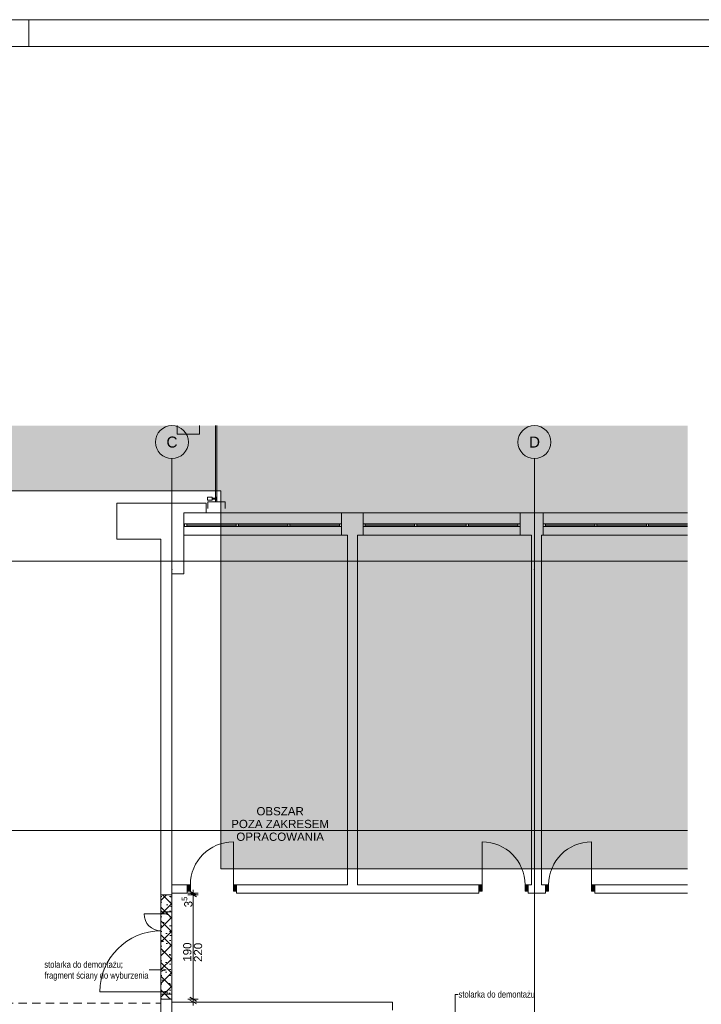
# Paper-space layout 'A-27 ROZBIÓRKI - PIĘTRO 9' of a CAD drawing. Header units: millimetres. Extents: x 0 to 540, y 0 to 297.
# Tile 3 of 6: x 178 to 302, y 118 to 297. Entities that reach past the tile are written whole.
import ezdxf
from ezdxf.xclip import XClip

# ---------------------------------------------------------------- set-up
doc = ezdxf.new("R2010")
doc.units = ezdxf.units.MM
doc.header["$MEASUREMENT"] = 0
doc.header["$XCLIPFRAME"] = 0
for name, pattern in [('ACAD_ISO03W100', [300, 120, -180]), ('DASHDOTX2', [1000, 500, -250, 0, -250]), ('Przer. długie kreski', [2.5, 1.5, -1]), ('PRZERYWANA_DU_A', [550, 350.0000000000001, -199.9999999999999])]:
    doc.linetypes.add(name, pattern=pattern)
for name, color, linetype, lineweight in [('0_Nr_pióra__2', 8, 'Continuous', 13), ('A_podkład_Nr_pióra__2', 8, 'Continuous', 13), ('A_wymiary_Nr_pióra__1', 7, 'Continuous', 20), ('A_wymiary_Nr_pióra__2', 8, 'Continuous', 13), ('A_ściany_Nr_pióra__1', 7, 'Continuous', 20), ('Drzwi Archicad_Nr_pióra__1', 7, 'Continuous', 20)]:
    doc.layers.add(name, color=color, linetype=linetype, lineweight=lineweight)
for name, color, linetype, lineweight, true_color in [('A_Arkusz_Nr_pióra__255', 7, 'Continuous', 15, 0x242424), ('A_opis_Nr_pióra__255', 7, 'Continuous', 15, 0x242424), ('A_opis_Nr_pióra__7', 7, 'Continuous', 18, 0x171717), ('A_opis_Nr_pióra__8', 7, 'Continuous', 13, 0x4c4c4c), ('A_osie_Nr_pióra__16', 7, 'Continuous', 5, 0x0f0f0f), ('A_osie_Nr_pióra__76', 7, 'Continuous', 5, 0x2d2d2d), ('A_rozbiórki_Nr_pióra__10', 7, 'Continuous', 13, 0x4b4b4b), ('A_ściany_Nr_pióra__10', 7, 'Continuous', 13, 0x4b4b4b), ('A_ściany_Nr_pióra__19', 7, 'Continuous', 5, 0x191919), ('Okna Archicada_Nr_pióra__19', 7, 'Continuous', 5, 0x191919)]:
    doc.layers.add(name, color=color, linetype=linetype, lineweight=lineweight, true_color=true_color)
for name, color, linetype in [('A_podrys', 7, 'Continuous'), ('A_rozbiórki', 7, 'Continuous'), ('Drzwi Archicad', 7, 'Continuous')]:
    doc.layers.add(name, color=color, linetype=linetype)
doc.styles.add('STYL_AUTOMATYCZNY_1', font='arial.ttf')
doc.styles.add('STYL_AUTOMATYCZNY_2', font='ARIALN.TTF')
doc.styles.add('STYL_AUTOMATYCZNY_4', font='arial.ttf')

# ---------------------------------------------------------------- blocks, each defined once
blk = doc.blocks.new('Rysunek_1_1', base_point=(-1569.240847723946, -331.6938926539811))
at = {"linetype": 'Continuous', "lineweight": 0, "true_color": 0x484848}
blk.add_hatch(color=251, dxfattribs=at).paths.add_polyline_path([(49.50051299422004, 47.38094045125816), (57.88527673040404, 47.38094045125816), (57.88527673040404, 211.1909406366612), (214.9504901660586, 211.1909406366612), (214.9504901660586, 142.3809452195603), (299.9504871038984, 142.3809452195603), (299.9504871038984, 223.089994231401), (49.50051299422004, 223.089994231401)])
at = {"layer": 'A_rozbiórki', "linetype": 'Continuous', "lineweight": 0, "true_color": 0x4b4b4b}
h = blk.add_hatch(dxfattribs=at)
h.set_pattern_fill('facing_tile_0001', color=251, style=0, pattern_type=2)
h.set_pattern_definition([(45, (-1569.240847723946, -331.6938926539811), (-1.257235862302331, 1.257235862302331), []), (135, (-1569.240847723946, -331.6938926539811), (1.257235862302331, 1.257235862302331), []), (90, (-1570.498083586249, -330.4366567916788), (-1.600200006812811, 0), [0, -1.066800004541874, 0, -1.600200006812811]), (155, (-1569.240847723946, -329.1794209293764), (0.6762737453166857, 1.450273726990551), [0, -0.7823200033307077, 0, -1.351280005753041])])
h.paths.add_polyline_path([(204.0562612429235, 118.6584389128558), (206.0512612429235, 118.6584389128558), (206.0512612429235, 137.6309414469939), (204.0562612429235, 137.6309414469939)])
at = {"layer": 'Drzwi Archicad', "linetype": 'Continuous', "lineweight": 0, "true_color": 0xfdfdfd}
for points in [[(208.8211755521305, 138.3209414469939), (209.4211755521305, 138.3209414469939), (209.4211755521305, 139.4709414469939), (208.8211755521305, 139.4709414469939)], [(217.8477155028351, 139.4709414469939), (217.2477155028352, 139.4709414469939), (217.2477155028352, 138.3209414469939), (217.8477155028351, 138.3209414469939)], [(261.925265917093, 139.4709414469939), (261.925265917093, 138.3209414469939), (262.5252659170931, 138.3209414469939), (262.5252659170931, 139.4709414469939)], [(270.9518058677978, 138.3209414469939), (270.9518058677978, 139.4709414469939), (270.3518058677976, 139.4709414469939), (270.3518058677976, 138.3209414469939)], [(274.0527279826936, 138.3209414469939), (274.6527279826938, 138.3209414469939), (274.6527279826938, 139.4709414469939), (274.0527279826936, 139.4709414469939)], [(283.0792679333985, 139.4709414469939), (282.4792679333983, 139.4709414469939), (282.4792679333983, 138.3209414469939), (283.0792679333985, 138.3209414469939)]]:
    blk.add_hatch(color=7, dxfattribs=at).paths.add_polyline_path(points)
at = {"layer": '0_Nr_pióra__2', "color": 8, "linetype": 'PRZERYWANA_DU_A', "lineweight": 13, "flags": 128}
for points in [[(299.9504862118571, 142.3809414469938), (214.9504862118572, 142.3809414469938), (214.9504862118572, 211.190941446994), (57.8852760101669, 211.190941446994), (57.8852760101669, 47.38094144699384)], [(299.9504862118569, 47.38094144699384), (299.9504862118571, 142.3809414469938)]]:
    blk.add_lwpolyline(points, dxfattribs=at)
at = {"layer": 'A_opis_Nr_pióra__255', "color": 250, "linetype": 'Continuous', "lineweight": 15, "true_color": 0x242424}
for p, q in [((202.4519128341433, 123.9637916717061), (201.9377628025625, 123.9637916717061)), ((204.0578143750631, 123.9637916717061), (202.4519128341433, 123.9637916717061)), ((204.0578143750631, 123.7137925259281), (204.0578143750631, 124.213794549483)), ((204.9908253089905, 123.9637916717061), (204.0578143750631, 124.213794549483)), ((204.9908253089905, 123.9637916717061), (204.0578143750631, 123.7137925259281)), ((257.6462142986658, 116.1132818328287), (257.6462142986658, 119.523843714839)), ((257.6462142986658, 119.523843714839), (258.1603643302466, 119.523843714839))]:
    blk.add_line(p, q, dxfattribs=at)
at = {"layer": 'A_osie_Nr_pióra__16', "color": 250, "linetype": 'DASHDOTX2', "lineweight": 5, "true_color": 0x0f0f0f}
for p, q in [((206.0562612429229, 196.8389178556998), (206.0562624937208, 217.0899998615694)), ((272.0562612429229, 196.8389178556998), (272.0562608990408, 217.0899998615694)), ((299.9504853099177, 198.3809428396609), (75.7515937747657, 198.3809428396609)), ((206.0562624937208, 196.838919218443), (206.0562624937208, 47.38094106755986)), ((272.0562608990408, 196.838919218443), (272.0562608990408, 47.38094106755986)), ((299.9504833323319, 149.3809447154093), (75.75159242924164, 149.3809447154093))]:
    blk.add_line(p, q, dxfattribs=at)
for p in [(206.0562612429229, 196.8389178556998), (206.0562612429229, 196.8389178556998), (272.0562612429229, 196.8389178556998), (272.0562612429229, 196.8389178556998)]:
    blk.add_point(p, dxfattribs=at)
at = {"layer": 'A_osie_Nr_pióra__76', "color": 250, "linetype": 'Continuous', "lineweight": 5, "true_color": 0x2d2d2d}
for centre in [(206.0562612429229, 220.0899983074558), (272.0562612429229, 220.0899983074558)]:
    blk.add_circle(centre, 3, dxfattribs=at)
at = {"layer": 'A_podkład_Nr_pióra__2', "color": 8, "linetype": 'Continuous', "lineweight": 13}
for p, q in [((213.9912237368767, 223.0899980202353), (213.9912237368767, 209.2093839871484)), ((214.2457647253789, 209.2093839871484), (214.2457647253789, 223.0899980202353)), ((212.5518439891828, 209.5178225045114), (212.5518439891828, 210.0318867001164)), ((212.5518439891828, 210.0318867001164), (213.3743467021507, 210.0318867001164)), ((213.3743467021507, 210.0318867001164), (213.3743467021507, 209.5178225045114)), ((213.3743467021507, 209.8776655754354), (213.9912237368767, 209.8776655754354)), ((214.1968494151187, 210.0318867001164), (213.9912237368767, 210.0318867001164)), ((214.1968494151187, 209.5178225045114), (214.1968494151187, 210.0318867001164)), ((213.3743467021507, 209.5178225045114), (212.5518439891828, 209.5178225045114)), ((212.5957621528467, 208.0093821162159), (212.5957621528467, 209.2093839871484)), ((215.7457633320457, 209.2093839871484), (212.5957621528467, 209.2093839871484)), ((213.9912237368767, 209.6720398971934), (213.3743467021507, 209.6720398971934)), ((213.9912237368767, 209.5178225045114), (214.1968494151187, 209.5178225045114)), ((215.7457633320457, 209.2093839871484), (215.7457633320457, 208.0093821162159))]:
    blk.add_line(p, q, dxfattribs=at)
at = {"layer": 'A_rozbiórki_Nr_pióra__10', "color": 251, "linetype": 'ACAD_ISO03W100', "lineweight": 13, "true_color": 0x4b4b4b, "flags": 128}
blk.add_lwpolyline([(204.0562612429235, 118.6584389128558), (206.0512612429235, 118.6584389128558), (206.0512612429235, 137.6309414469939), (204.0562612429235, 137.6309414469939)], close=True, dxfattribs=at)
at = {"layer": 'A_wymiary_Nr_pióra__1', "color": 7, "linetype": 'Continuous', "lineweight": 20}
for p, q in [((209.2978096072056, 138.331786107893), (210.5478090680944, 137.610095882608)), ((210.5478090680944, 137.2700958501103), (209.2978096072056, 137.9917860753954)), ((209.2978096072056, 118.9917838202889), (210.5478090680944, 118.2700973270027)), ((209.2978096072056, 118.4917855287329), (210.5478090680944, 117.7700990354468))]:
    blk.add_line(p, q, dxfattribs=at)
at = {"layer": 'A_wymiary_Nr_pióra__2', "color": 8, "linetype": 'Continuous', "lineweight": 13}
for p, q in [((209.9228112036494, 137.97094286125), (209.9228112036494, 138.5821920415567)), ((210.8603080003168, 137.97094286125), (208.9853106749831, 137.97094286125)), ((210.8603080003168, 137.6309428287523), (208.9853106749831, 137.6309428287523)), ((209.9228112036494, 137.6309428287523), (209.9228112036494, 137.97094286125)), ((209.9228112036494, 118.6309405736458), (209.9228112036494, 137.6309428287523)), ((210.8603080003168, 118.6309405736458), (208.9853106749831, 118.6309405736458)), ((209.9228112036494, 118.1309422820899), (209.9228112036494, 118.6309405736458)), ((210.8603080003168, 118.1309422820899), (208.9853106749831, 118.1309422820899)), ((209.9228112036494, 117.5196931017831), (209.9228112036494, 118.1309422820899))]:
    blk.add_line(p, q, dxfattribs=at)
at = {"layer": 'A_ściany_Nr_pióra__1', "color": 7, "linetype": 'Continuous', "lineweight": 20}
for p, q in [((236.9562621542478, 207.1909398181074), (236.9562621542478, 203.140940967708)), ((240.8562607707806, 207.1909398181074), (240.8562607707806, 203.140940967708)), ((269.4562630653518, 207.1909398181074), (269.4562630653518, 203.140940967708)), ((273.6562621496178, 207.1909398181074), (273.6562621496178, 203.140940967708)), ((208.8211773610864, 139.4709414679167), (208.3511768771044, 139.4709414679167)), ((208.8211773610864, 139.4709414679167), (208.8211773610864, 138.3209409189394)), ((208.8211773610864, 138.3209409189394), (208.8211773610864, 137.97094286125)), ((217.8477147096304, 139.4709414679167), (218.3177151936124, 139.4709414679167)), ((217.8477147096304, 139.4709414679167), (217.8477147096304, 138.3209409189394)), ((217.8477147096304, 138.3209409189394), (217.8477147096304, 137.97094286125)), ((261.9252645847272, 139.4709414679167), (261.4552641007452, 139.4709414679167)), ((261.9252645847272, 139.4709414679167), (261.9252645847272, 138.3209409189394)), ((261.9252645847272, 138.3209409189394), (261.9252645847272, 137.97094286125)), ((270.9518056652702, 139.4709414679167), (271.4218061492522, 139.4709414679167)), ((270.9518056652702, 139.4709414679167), (270.9518056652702, 138.3209409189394)), ((270.9518056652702, 138.3209409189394), (270.9518056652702, 137.97094286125)), ((274.0527273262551, 139.4709414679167), (273.5827268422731, 139.4709414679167)), ((274.0527273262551, 139.4709414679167), (274.0527273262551, 138.3209409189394)), ((274.0527273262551, 138.3209409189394), (274.0527273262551, 137.97094286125)), ((283.0792684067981, 139.4709414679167), (283.5492688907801, 139.4709414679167)), ((283.0792684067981, 139.4709414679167), (283.0792684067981, 138.3209409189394)), ((283.0792684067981, 138.3209409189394), (283.0792684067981, 137.97094286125)), ((208.8211773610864, 137.97094286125), (208.4511757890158, 137.97094286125)), ((217.8477147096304, 137.97094286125), (218.217716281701, 137.97094286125)), ((261.9252645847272, 137.97094286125), (261.5552667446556, 137.97094286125)), ((270.9518056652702, 137.97094286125), (271.3218072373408, 137.97094286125)), ((274.0527273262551, 137.97094286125), (273.6827294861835, 137.97094286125)), ((283.0792684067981, 137.97094286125), (283.4492662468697, 137.97094286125)), ((204.0562618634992, 134.5701588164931), (204.0562618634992, 134.9401566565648)), ((204.0562618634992, 134.5701588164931), (205.2062624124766, 134.5701588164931)), ((205.2062624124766, 134.5701588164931), (206.0512616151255, 134.5701588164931)), ((206.0512616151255, 134.5701588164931), (206.0512616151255, 134.9401566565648)), ((204.0562618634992, 119.5701578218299), (204.0562618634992, 119.2001599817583)), ((204.0562618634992, 119.5701578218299), (205.2062624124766, 119.5701578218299)), ((205.2062624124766, 119.5701578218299), (206.0512616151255, 119.5701578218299)), ((206.0512616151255, 119.5701578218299), (206.0512616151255, 119.2001599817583))]:
    blk.add_line(p, q, dxfattribs=at)
at = {"layer": 'A_ściany_Nr_pióra__1', "color": 7, "linetype": 'Continuous', "lineweight": 20, "flags": 128}
for points in [[(207.0062612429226, 223.0899983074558), (207.0062612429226, 221.5309414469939)], [(211.0962612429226, 221.5309414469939), (211.0962612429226, 223.0899983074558)], [(207.0062612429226, 221.5309414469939), (211.0962612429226, 221.5309414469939)], [(212.2962612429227, 208.990941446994), (196.0162612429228, 208.990941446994)], [(196.0162612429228, 208.990941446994), (196.0162612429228, 202.4109414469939)], [(212.2962612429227, 207.1909414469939), (212.2962612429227, 208.990941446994)], [(208.2012612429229, 202.4109414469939), (208.2012612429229, 207.1909414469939)], [(208.2012612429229, 207.1909414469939), (212.2962612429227, 207.1909414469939)], [(240.8562612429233, 207.1909414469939), (236.9562612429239, 207.1909414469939)], [(273.6562612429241, 207.1909414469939), (269.4562612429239, 207.1909414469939)], [(236.9562612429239, 203.1409414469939), (238.0562612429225, 203.1409414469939)], [(238.0562612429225, 203.1409414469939), (238.056261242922, 139.4709414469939)], [(239.8562612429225, 203.1409414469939), (240.8562612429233, 203.1409414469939)], [(239.8562612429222, 139.4709414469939), (239.8562612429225, 203.1409414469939)], [(269.4562612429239, 203.1409414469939), (271.5562612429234, 203.1409414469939)], [(271.5562612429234, 203.1409414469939), (271.5562612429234, 139.4709414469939)], [(273.3562612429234, 203.1409414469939), (273.6562612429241, 203.1409414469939)], [(273.3562612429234, 139.4709414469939), (273.3562612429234, 203.1409414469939)], [(196.0162612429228, 202.4109414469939), (204.0562612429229, 202.4109414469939)], [(204.0562612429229, 202.4109414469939), (204.0562612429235, 196.1009430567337)], [(208.2012612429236, 196.1009430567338), (208.2012612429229, 202.4109414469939)], [(204.0562612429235, 196.1009430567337), (204.0562612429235, 134.5701582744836)], [(206.0512612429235, 139.4709414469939), (206.0512612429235, 196.1009430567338)], [(206.0512612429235, 196.1009430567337), (208.2012612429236, 196.1009430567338)], [(208.8211748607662, 139.4709414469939), (206.0512612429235, 139.4709414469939)], [(238.056261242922, 139.4709414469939), (217.8477147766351, 139.4709414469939)], [(261.9252664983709, 139.4709414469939), (239.8562612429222, 139.4709414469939)], [(271.5562612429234, 139.4709414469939), (270.95180641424, 139.4709414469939)], [(274.0527272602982, 139.4709414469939), (273.3562612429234, 139.4709414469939)], [(299.9504862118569, 139.4709414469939), (283.0792671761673, 139.4709414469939)], [(206.0512612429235, 134.5701582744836), (206.0512612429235, 137.9709414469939)], [(206.0512612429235, 137.9709414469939), (208.8211748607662, 137.9709414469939)], [(217.8477147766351, 137.9709414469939), (238.056261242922, 137.9709414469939)], [(238.056261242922, 137.9709414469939), (239.8562612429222, 137.9709414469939)], [(239.8562612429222, 137.9709414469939), (261.9252664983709, 137.9709414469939)], [(270.95180641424, 137.9709414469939), (271.5562612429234, 137.9709414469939)], [(271.5562612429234, 137.9709414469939), (273.3562612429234, 137.9709414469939)], [(273.3562612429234, 137.9709414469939), (274.0527272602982, 137.9709414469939)], [(283.0792671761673, 137.9709414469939), (299.9504862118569, 137.9709414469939)], [(206.0512612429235, 119.570158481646), (204.0562612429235, 119.570158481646)], [(204.0562612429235, 119.570158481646), (204.0562612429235, 111.4309414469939)], [(206.0512612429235, 118.1309414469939), (206.0512612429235, 119.570158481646)], [(246.2404862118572, 118.1309414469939), (206.0512612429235, 118.1309414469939)], [(246.2404862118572, 116.6309414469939), (246.2404862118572, 118.1309414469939)]]:
    blk.add_lwpolyline(points, dxfattribs=at)
at = {"layer": 'A_ściany_Nr_pióra__10', "color": 251, "linetype": 'Przer. długie kreski', "lineweight": 13, "true_color": 0x4b4b4b}
for p, q in [((204.0562618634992, 134.5701588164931), (204.0562618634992, 119.5701578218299)), ((206.0512616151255, 134.5701588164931), (206.0512616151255, 119.5701578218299)), ((170.6280904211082, 117.930175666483), (204.0562618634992, 117.930175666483))]:
    blk.add_line(p, q, dxfattribs=at)
at = {"layer": 'A_ściany_Nr_pióra__19', "color": 250, "linetype": 'Continuous', "lineweight": 5, "true_color": 0x191919}
for p, q in [((236.9562621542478, 207.1909398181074), (208.3562598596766, 207.1909398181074)), ((269.4562630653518, 207.1909398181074), (240.8562607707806, 207.1909398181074)), ((299.9504857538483, 207.1909415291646), (273.6562620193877, 207.1909415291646)), ((208.3562598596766, 203.140940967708), (236.9562621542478, 203.140940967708)), ((240.8562607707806, 203.140940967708), (269.4562630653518, 203.140940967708)), ((273.6562620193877, 203.1409431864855), (299.9504857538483, 203.1409431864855))]:
    blk.add_line(p, q, dxfattribs=at)
at = {"layer": 'Drzwi Archicad_Nr_pióra__1', "color": 7, "linetype": 'Continuous', "lineweight": 20}
for p, q in [((217.2477137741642, 139.4709414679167), (217.2477137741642, 147.2974806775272)), ((262.5252655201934, 139.4709414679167), (262.5252655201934, 147.2974806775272)), ((282.4792674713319, 139.4709414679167), (282.4792674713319, 147.2974806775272)), ((208.8211773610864, 139.4709414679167), (208.3511768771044, 139.4709414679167)), ((208.8211773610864, 139.4709414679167), (208.3511768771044, 139.4709414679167)), ((209.4211745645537, 139.4709414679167), (208.8211773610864, 139.4709414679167)), ((208.8211773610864, 139.4709414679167), (208.8211773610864, 138.3209409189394)), ((208.8211773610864, 139.4709414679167), (208.8211773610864, 138.3209409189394)), ((208.8211773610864, 139.4709414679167), (208.8211773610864, 138.3209409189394)), ((208.8211773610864, 138.3209409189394), (209.4211745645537, 138.3209409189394)), ((208.8211773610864, 138.3209409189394), (208.8211773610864, 137.97094286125)), ((208.8211773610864, 138.3209409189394), (208.8211773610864, 137.97094286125)), ((209.4211745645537, 138.3209409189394), (209.4211745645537, 139.4709414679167)), ((217.8477147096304, 139.4709414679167), (217.2477137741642, 139.4709414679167)), ((217.2477137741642, 139.4709414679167), (217.2477137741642, 138.3209409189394)), ((217.2477137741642, 138.3209409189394), (217.8477147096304, 138.3209409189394)), ((217.8477147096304, 138.3209409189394), (217.8477147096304, 139.4709414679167)), ((217.8477147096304, 139.4709414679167), (217.8477147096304, 138.3209409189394)), ((217.8477147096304, 139.4709414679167), (217.8477147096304, 138.3209409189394)), ((217.8477147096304, 139.4709414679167), (218.3177151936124, 139.4709414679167)), ((217.8477147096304, 139.4709414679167), (218.3177151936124, 139.4709414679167)), ((217.8477147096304, 138.3209409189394), (217.8477147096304, 137.97094286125)), ((217.8477147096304, 138.3209409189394), (217.8477147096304, 137.97094286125)), ((261.9252645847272, 139.4709414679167), (261.4552641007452, 139.4709414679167)), ((261.9252645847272, 139.4709414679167), (261.4552641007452, 139.4709414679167)), ((261.9252645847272, 139.4709414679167), (262.5252655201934, 139.4709414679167)), ((261.9252645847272, 138.3209409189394), (261.9252645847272, 139.4709414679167)), ((261.9252645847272, 139.4709414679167), (261.9252645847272, 138.3209409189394)), ((261.9252645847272, 139.4709414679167), (261.9252645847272, 138.3209409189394)), ((262.5252655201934, 138.3209409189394), (261.9252645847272, 138.3209409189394)), ((261.9252645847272, 138.3209409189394), (261.9252645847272, 137.97094286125)), ((261.9252645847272, 138.3209409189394), (261.9252645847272, 137.97094286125)), ((262.5252655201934, 139.4709414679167), (262.5252655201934, 138.3209409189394)), ((270.3518047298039, 138.3209409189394), (270.3518047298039, 139.4709414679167)), ((270.3518047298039, 139.4709414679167), (270.9518056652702, 139.4709414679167)), ((270.9518056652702, 138.3209409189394), (270.3518047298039, 138.3209409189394)), ((270.9518056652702, 139.4709414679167), (270.9518056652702, 138.3209409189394)), ((270.9518056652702, 139.4709414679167), (270.9518056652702, 138.3209409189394)), ((270.9518056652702, 139.4709414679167), (270.9518056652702, 138.3209409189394)), ((270.9518056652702, 139.4709414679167), (271.4218061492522, 139.4709414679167)), ((270.9518056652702, 139.4709414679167), (271.4218061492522, 139.4709414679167)), ((270.9518056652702, 138.3209409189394), (270.9518056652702, 137.97094286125)), ((270.9518056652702, 138.3209409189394), (270.9518056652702, 137.97094286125)), ((274.0527273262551, 139.4709414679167), (273.5827268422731, 139.4709414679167)), ((274.0527273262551, 139.4709414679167), (273.5827268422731, 139.4709414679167)), ((274.6527282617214, 139.4709414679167), (274.0527273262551, 139.4709414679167)), ((274.0527273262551, 139.4709414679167), (274.0527273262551, 138.3209409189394)), ((274.0527273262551, 139.4709414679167), (274.0527273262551, 138.3209409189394)), ((274.0527273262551, 139.4709414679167), (274.0527273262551, 138.3209409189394)), ((274.0527273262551, 138.3209409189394), (274.6527282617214, 138.3209409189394)), ((274.0527273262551, 138.3209409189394), (274.0527273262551, 137.97094286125)), ((274.0527273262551, 138.3209409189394), (274.0527273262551, 137.97094286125)), ((274.6527282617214, 138.3209409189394), (274.6527282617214, 139.4709414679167)), ((283.0792684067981, 139.4709414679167), (282.4792674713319, 139.4709414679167)), ((282.4792674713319, 139.4709414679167), (282.4792674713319, 138.3209409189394)), ((282.4792674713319, 138.3209409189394), (283.0792684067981, 138.3209409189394)), ((283.0792684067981, 138.3209409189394), (283.0792684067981, 139.4709414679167)), ((283.0792684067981, 139.4709414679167), (283.0792684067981, 138.3209409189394)), ((283.0792684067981, 139.4709414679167), (283.0792684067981, 138.3209409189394)), ((283.0792684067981, 139.4709414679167), (283.5492688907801, 139.4709414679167)), ((283.0792684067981, 139.4709414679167), (283.5492688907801, 139.4709414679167)), ((283.0792684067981, 138.3209409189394), (283.0792684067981, 137.97094286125)), ((283.0792684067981, 138.3209409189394), (283.0792684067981, 137.97094286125)), ((208.8211773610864, 137.97094286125), (208.4511757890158, 137.97094286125)), ((208.8211773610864, 137.97094286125), (208.4511757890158, 137.97094286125)), ((217.8477147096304, 137.97094286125), (218.217716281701, 137.97094286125)), ((217.8477147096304, 137.97094286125), (218.217716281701, 137.97094286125)), ((261.9252645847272, 137.97094286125), (261.5552667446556, 137.97094286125)), ((261.9252645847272, 137.97094286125), (261.5552667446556, 137.97094286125)), ((270.9518056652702, 137.97094286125), (271.3218072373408, 137.97094286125)), ((270.9518056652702, 137.97094286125), (271.3218072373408, 137.97094286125)), ((274.0527273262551, 137.97094286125), (273.6827294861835, 137.97094286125)), ((274.0527273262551, 137.97094286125), (273.6827294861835, 137.97094286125)), ((283.0792684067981, 137.97094286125), (283.4492662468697, 137.97094286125)), ((283.0792684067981, 137.97094286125), (283.4492662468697, 137.97094286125)), ((204.0562618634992, 134.5701588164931), (204.0562618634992, 134.9401566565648)), ((204.0562618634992, 134.5701588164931), (204.0562618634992, 134.9401566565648)), ((204.0562618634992, 134.1701594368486), (204.0562618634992, 134.5701588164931)), ((204.0562618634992, 134.5701588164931), (205.2062624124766, 134.5701588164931)), ((204.0562618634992, 134.5701588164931), (205.2062624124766, 134.5701588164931)), ((204.0562618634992, 134.5701588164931), (205.2062624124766, 134.5701588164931)), ((205.2062624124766, 134.5701588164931), (205.2062624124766, 134.1701594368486)), ((205.2062624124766, 134.5701588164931), (206.0512616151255, 134.5701588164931)), ((205.2062624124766, 134.5701588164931), (206.0512616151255, 134.5701588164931)), ((206.0512616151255, 134.5701588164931), (206.0512616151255, 134.9401566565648)), ((206.0512616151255, 134.5701588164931), (206.0512616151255, 134.9401566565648)), ((204.0562618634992, 134.1701594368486), (200.9862598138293, 134.1701594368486)), ((205.2062624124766, 134.1701594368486), (204.0562618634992, 134.1701594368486)), ((204.0562618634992, 119.9701572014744), (192.9262616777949, 119.9701572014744)), ((204.0562618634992, 119.5701578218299), (204.0562618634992, 119.9701572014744)), ((204.0562618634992, 119.9701572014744), (205.2062624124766, 119.9701572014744)), ((205.2062624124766, 119.5701578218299), (204.0562618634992, 119.5701578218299)), ((204.0562618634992, 119.5701578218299), (205.2062624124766, 119.5701578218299)), ((204.0562618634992, 119.5701578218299), (205.2062624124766, 119.5701578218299)), ((204.0562618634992, 119.5701578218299), (204.0562618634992, 119.2001599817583)), ((204.0562618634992, 119.5701578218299), (204.0562618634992, 119.2001599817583)), ((205.2062624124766, 119.9701572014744), (205.2062624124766, 119.5701578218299)), ((205.2062624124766, 119.5701578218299), (206.0512616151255, 119.5701578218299)), ((205.2062624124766, 119.5701578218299), (206.0512616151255, 119.5701578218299)), ((206.0512616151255, 119.5701578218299), (206.0512616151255, 119.2001599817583)), ((206.0512616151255, 119.5701578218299), (206.0512616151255, 119.2001599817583))]:
    blk.add_line(p, q, dxfattribs=at)
for centre, radius, start, end in [((217.2477155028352, 139.4709414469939), 7.826539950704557, 90, 180), ((262.5252659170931, 139.4709414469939), 7.826539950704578, 0, 90), ((282.4792679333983, 139.4709414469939), 7.826539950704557, 90, 180), ((204.0562612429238, 134.170158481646), 3.069999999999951, 180, 270), ((204.0562612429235, 119.9701584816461), 11.13, 90, 180)]:
    blk.add_arc(centre, radius, start, end, dxfattribs=at)
at = {"layer": 'Okna Archicada_Nr_pióra__19', "color": 250, "linetype": 'Continuous', "lineweight": 5, "true_color": 0x191919}
for p, q in [((236.9562621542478, 205.1909429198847), (208.3562598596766, 205.1909429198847)), ((208.3562598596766, 205.1909429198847), (208.3562598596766, 204.6909408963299)), ((208.3562598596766, 204.6909408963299), (236.9562621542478, 204.6909408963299)), ((208.7562629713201, 205.1909429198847), (208.7562629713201, 204.6909408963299)), ((208.7562629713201, 204.9409400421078), (217.7562620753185, 204.9409400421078)), ((217.7562620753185, 205.1909429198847), (217.7562620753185, 204.6909408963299)), ((218.156261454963, 205.1909429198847), (218.156261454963, 204.6909408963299)), ((218.156261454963, 204.9409400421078), (227.1562605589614, 204.9409400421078)), ((227.1562605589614, 205.1909429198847), (227.1562605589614, 204.6909408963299)), ((227.5562599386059, 205.1909429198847), (227.5562599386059, 204.6909408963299)), ((227.5562599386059, 204.9409400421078), (236.5562627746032, 204.9409400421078)), ((236.5562627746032, 205.1909429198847), (236.5562627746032, 204.6909408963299)), ((236.9562621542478, 204.6909408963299), (236.9562621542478, 205.1909429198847)), ((269.4562630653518, 205.1909429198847), (240.8562607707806, 205.1909429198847)), ((240.8562607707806, 205.1909429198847), (240.8562607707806, 204.6909408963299)), ((240.8562607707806, 204.6909408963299), (269.4562630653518, 204.6909408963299)), ((241.2562601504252, 205.1909429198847), (241.2562601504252, 204.6909408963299)), ((241.2562601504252, 204.9409400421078), (250.2562629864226, 204.9409400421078)), ((250.2562629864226, 205.1909429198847), (250.2562629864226, 204.6909408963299)), ((250.6562623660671, 205.1909429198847), (250.6562623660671, 204.6909408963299)), ((250.6562623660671, 204.9409400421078), (259.6562614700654, 204.9409400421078)), ((259.6562614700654, 205.1909429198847), (259.6562614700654, 204.6909408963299)), ((260.0562608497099, 205.1909429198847), (260.0562608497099, 204.6909408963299)), ((260.0562608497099, 204.9409400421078), (269.0562599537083, 204.9409400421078)), ((269.0562599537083, 205.1909429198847), (269.0562599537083, 204.6909408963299)), ((269.4562630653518, 204.6909408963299), (269.4562630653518, 205.1909429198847)), ((299.9504857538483, 205.1909415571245), (273.6562620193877, 205.1909415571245)), ((273.6562620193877, 205.1909415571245), (273.6562621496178, 204.6909408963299)), ((273.6562620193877, 204.6909425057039), (299.9504857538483, 204.6909425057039)), ((274.0562615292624, 205.1909429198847), (274.0562615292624, 204.6909408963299)), ((274.0562615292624, 204.9409400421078), (283.0562606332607, 204.9409400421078)), ((283.0562606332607, 205.1909429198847), (283.0562606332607, 204.6909408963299)), ((283.4562600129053, 205.1909429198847), (283.4562600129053, 204.6909408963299)), ((283.4562600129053, 204.9409400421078), (292.4562628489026, 204.9409400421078)), ((292.4562628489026, 205.1909429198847), (292.4562628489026, 204.6909408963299)), ((292.8562622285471, 205.1909429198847), (292.8562622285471, 204.6909408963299)), ((292.856261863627, 204.9409427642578), (299.9504844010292, 204.9409427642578))]:
    blk.add_line(p, q, dxfattribs=at)
at = {"layer": 'A_opis_Nr_pióra__7', "color": 250, "linetype": 'Continuous', "lineweight": 18, "true_color": 0x171717, "insert": (225.7647540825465, 150.5398856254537), "char_height": 1.5, "attachment_point": 5, "line_spacing_factor": 0.9285777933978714, "style": 'STYL_AUTOMATYCZNY_1'}
blk.add_mtext('\\A1;{\\pqc;\\fArial|b0|i0|c238|p0;\\W1.000000;OBSZAR\\P\\pqc;\\fArial|b0|i0|c238|p0;\\W1.000000;POZA ZAKRESEM \\P\\pqc;\\fArial|b0|i0|c238|p0;\\W1.000000;OPRACOWANIA}', dxfattribs=at)
at = {"layer": 'A_opis_Nr_pióra__8', "color": 251, "linetype": 'Continuous', "lineweight": 13, "true_color": 0x4c4c4c, "insert": (182.8393593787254, 123.7918723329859), "char_height": 1.2, "attachment_point": 4, "line_spacing_factor": 0.98667486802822, "style": 'STYL_AUTOMATYCZNY_2'}
blk.add_mtext('\\A1;{\\pql;\\fArial Narrow|b0|i0|c238|p0;\\W1.000000;stolarka do demontażu;\\P\\pql;\\fArial Narrow|b0|i0|c238|p0;\\W1.000000;fragment ściany do wyburzenia}', dxfattribs=at)
at = {"layer": 'A_opis_Nr_pióra__8', "color": 251, "linetype": 'Continuous', "lineweight": 13, "true_color": 0x4c4c4c, "insert": (272.1651661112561, 119.5202644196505), "char_height": 1.2, "attachment_point": 6, "style": 'STYL_AUTOMATYCZNY_2'}
blk.add_mtext('\\A1;{\\pqr;\\fArial Narrow|b0|i0|c238|p0;\\W1.000000;stolarka do demontażu}', dxfattribs=at)
at = {"layer": 'A_osie_Nr_pióra__76', "color": 250, "linetype": 'Continuous', "lineweight": 5, "true_color": 0x2d2d2d, "char_height": 2, "attachment_point": 1, "style": 'STYL_AUTOMATYCZNY_1'}
for s, insert in [('\\A1;{\\pql;\\pt0;\\fArial|b0|i0|c238|p0;\\W1.000000;C}', (205.0658562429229, 221.0899983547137)), ('\\A1;{\\pql;\\pt0;\\fArial|b0|i0|c238|p0;\\W1.000000;D}', (271.0658562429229, 221.0899983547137))]:
    blk.add_mtext(s, dxfattribs=dict(at, insert=insert))
at = {"layer": 'A_wymiary_Nr_pióra__1', "color": 7, "linetype": 'Continuous', "lineweight": 20, "char_height": 1.5, "rotation": 90}
for s, insert, attachment_point, style in [('\\A1;{\\pql;\\fArial|b0|i0|c238|p0;\\W1.000000;3\\fArial|b0|i0|c238|p0;\\W1.000000;\\A1{\\H.66x;\\S5^  ;}}', (210.2315087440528, 135.3705014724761), 7, 'STYL_AUTOMATYCZNY_1'), ('\\A1;{\\pqc;\\fArial|b0|i0|c238|p0;\\W1.000000;220}', (210.0630134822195, 127.1661509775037), 2, 'STYL_AUTOMATYCZNY_4')]:
    blk.add_mtext(s, dxfattribs=dict(at, insert=insert, attachment_point=attachment_point, style=style))
at = {"layer": 'A_wymiary_Nr_pióra__1', "color": 7, "linetype": 'Continuous', "lineweight": 20, "insert": (209.6228098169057, 125.4652189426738), "char_height": 1.5, "width": 3.432255, "attachment_point": 7, "rotation": 90, "style": 'STYL_AUTOMATYCZNY_4'}
blk.add_mtext('\\A1;{\\pql;\\fArial|b0|i0|c238|p0;\\W1.000000;190}', dxfattribs=at)

psp = doc.layouts.new('A-27 ROZBIÓRKI - PIĘTRO 9')

# ---------------------------------------------------------------- linework, layer by layer
at = {"layer": 'A_Arkusz_Nr_pióra__255', "color": 250, "linetype": 'Continuous', "lineweight": 15, "true_color": 0x242424}
for p, q in [((180.0000000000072, 292.100050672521), (180.0000000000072, 297.0000507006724)), ((535.1000000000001, 292.1), (29.90003742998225, 292.1))]:
    psp.add_line(p, q, dxfattribs=at)
at = {"layer": 'A_Arkusz_Nr_pióra__255', "color": 250, "linetype": 'Continuous', "lineweight": 15, "true_color": 0x242424, "flags": 128}
psp.add_lwpolyline([(-1.040834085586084e-14, 297), (540, 297), (540, 1.109329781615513e-14), (-1.040834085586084e-14, 1.109329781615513e-14)], close=True, dxfattribs=at)

# ---------------------------------------------------------------- block references
at = {"layer": 'A_podrys', "color": 37, "linetype": 'Continuous', "lineweight": 5, "true_color": 0x656532}
ref = psp.add_blockref('Rysunek_1_1', (-1569.240847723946, -331.6938926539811), dxfattribs=at)
XClip(ref).set_block_clipping_path([(49.50051496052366, 47.38094144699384), (299.950486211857, 223.0899983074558)])

doc.saveas('drawing.dxf')
